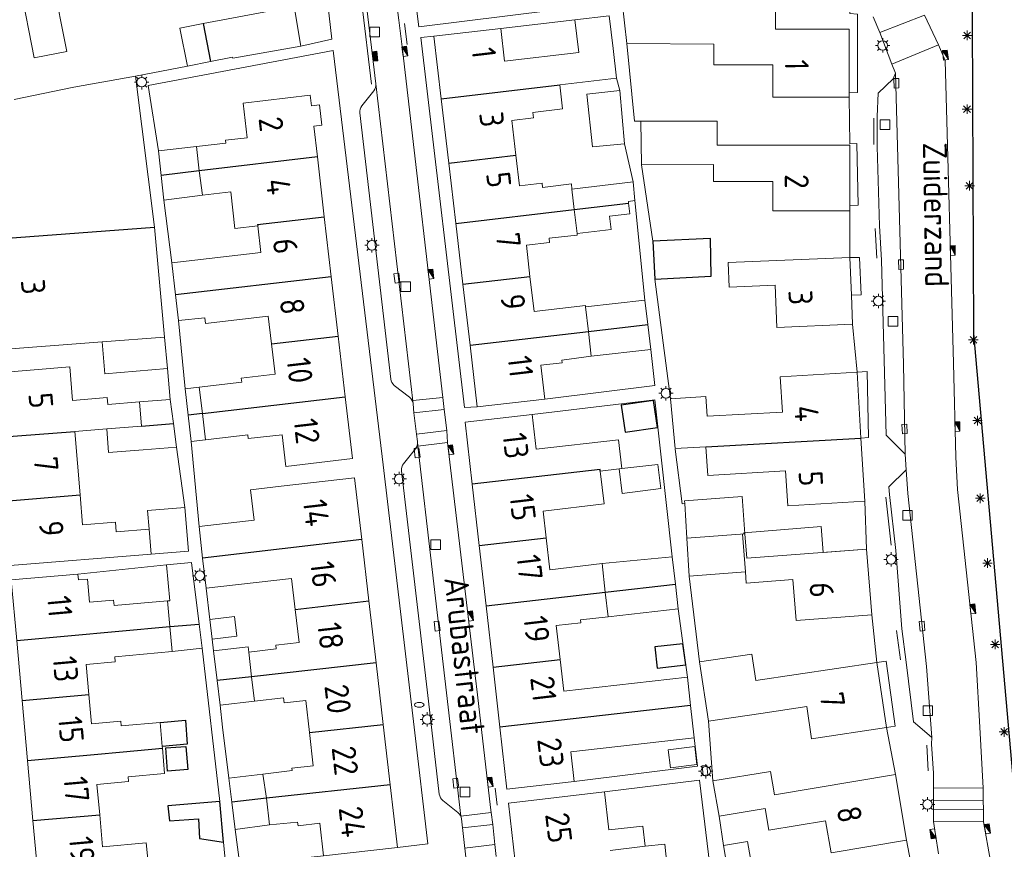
# Model space of a CAD drawing. Extents: x 168769 to 512904, y 516715 to 1559940.
# Tile 73 of 186: x 169200 to 169303, y 519737 to 519824. Entities that reach past the tile are written whole.
import ezdxf

# ---------------------------------------------------------------- set-up
doc = ezdxf.new("R2010")
doc.units = 0
doc.header["$MEASUREMENT"] = 0
doc.layers.get('0').update_dxf_attribs({"linetype": 'CONTINUOUS'})
for name, color, linetype, lineweight in [('B01_HOOFDGEBOUW', 10, 'CONTINUOUS', 0), ('B02_bijgebouw', 12, 'CONTINUOUS', 0), ('B07_scheidingsmuur', 14, 'CONTINUOUS', 25), ('Q04_wegmarkering', 7, 'CONTINUOUS', 0), ('Q21_LANTAARNPAAL', 7, 'CONTINUOUS', 18), ('Q23_kolk', 7, 'CONTINUOUS', 18), ('Q26_BOOM', 7, 'CONTINUOUS', 18), ('Q28_rioolput', 7, 'CONTINUOUS', 18), ('Q92_BRANDKRAAN', 7, 'CONTINUOUS', 0), ('Q96_STRAATKOLK', 7, 'CONTINUOUS', 0), ('Q97_TROTTOIRKOLK', 7, 'CONTINUOUS', 0), ('V00_kant_verharding', 252, 'CONTINUOUS', 0), ('V04_Kant_op_inrit', 254, 'CONTINUOUS', 13), ('V11_VERKEERSDREMPEL', 7, 'CONTINUOUS', 0)]:
    doc.layers.add(name, color=color, linetype=linetype, lineweight=lineweight)
for name, color, linetype in [('B14_dakrand_bijgebouw', 30, 'CONTINUOUS'), ('T20_TALUD', 34, 'CONTINUOUS'), ('Z02_Huisnummer', 253, 'CONTINUOUS'), ('Z06_STRAATNAAM', 7, 'CONTINUOUS')]:
    doc.layers.add(name, color=color, linetype=linetype)
doc.styles.add('ISOCP', font='isocp.shx', dxfattribs={"height": 1.8})

# ---------------------------------------------------------------- blocks, each defined once
blk = doc.blocks.new('Q21')
at = {"color": 0}
for points in [[(-1.5, 0), (-1, 0)], [(-1.06, 1.06), (-0.71, 0.71)], [(0, 1.5), (0, 1)], [(1.06, 1.06), (0.71, 0.71)], [(1.5, 0), (1, 0)], [(-1.06, -1.06), (-0.71, -0.71)], [(0, -1.5), (0, -1)], [(1.06, -1.06), (0.71, -0.71)]]:
    blk.add_lwpolyline(points, dxfattribs=at)
blk.add_circle((0, 0), 1, dxfattribs=at)
blk = doc.blocks.new('Q26')
at = {"color": 0}
for p, q in [((-1, 0), (1, 0)), ((-0.7, 0.7), (0.7, -0.7)), ((0.7, 0.7), (-0.7, -0.7)), ((0, 1), (0, -1))]:
    blk.add_line(p, q, dxfattribs=at)
blk = doc.blocks.new('Q28')
at = {"color": 0}
blk.add_lwpolyline([(1, 1), (1, -1), (-1, -1), (-1, 1)], close=True, dxfattribs=at)
blk = doc.blocks.new('Q23')
at = {"color": 0}
blk.add_lwpolyline([(0.99, -0.5), (-0.99, -0.5), (-0.99, 0.5), (0.99, 0.5), (0.99, -0.5)], dxfattribs=at)
blk = doc.blocks.new('Q97')
blk.add_hatch(color=256).paths.add_polyline_path([(-1, 1), (-1, 0), (1, 1)])
blk.add_line((1, 1), (-1, 0))
at = {"color": 0}
for points in [[(-1, 0), (-1, 1), (1, 1), (1, 0), (-1, 0)], [(0, 0.8), (0, 1)]]:
    blk.add_lwpolyline(points, dxfattribs=at)
blk = doc.blocks.new('Q96')
for p, q in [((-1, 0.88), (1, 0.88)), ((-1, 0.75), (1, 0.75)), ((-1, 0.63), (1, 0.63)), ((-1, 0.5), (1, 0.5)), ((-1, 0.38), (1, 0.38)), ((-1, 0.25), (1, 0.25)), ((-1, 0.12), (1, 0.12))]:
    blk.add_line(p, q)
at = {"color": 0}
blk.add_lwpolyline([(1, 1), (1, 0), (-1, 0), (-1, 1), (1, 1)], dxfattribs=at)
blk = doc.blocks.new('Q92')
at = {"color": 0}
blk.add_ellipse((0, 0), major_axis=(-0.991, 0), ratio=0.499983, start_param=1.570796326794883, end_param=7.853981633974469, dxfattribs=at)

msp = doc.modelspace()

# ---------------------------------------------------------------- linework, layer by layer
at = {"layer": 'B01_HOOFDGEBOUW'}
for points in [[(169203.12, 519828.22), (169202.13, 519828.02), (169200.88, 519834.35), (169192.48, 519832.69), (169193.77, 519826.16), (169199.77, 519827.35), (169201.23, 519819.98), (169204.62, 519820.65), (169203.12, 519828.22)], [(169275.09, 519826.99), (169278.69, 519827.34), (169278.67, 519822.97)], [(169262.65, 519825.81), (169263.15, 519821.47), (169272.23, 519821.4)], [(169257.73, 519823.97), (169261.3, 519824.39), (169261.71, 519820.96)], [(169258.13, 519820.54), (169257.73, 519823.97)], [(169249.98, 519823.06), (169242.99, 519822.25)], [(169242.99, 519822.25), (169243.76, 519815.71)], [(169249.98, 519823.06), (169250.38, 519819.64), (169258.13, 519820.54)], [(169286.39, 519816.34), (169286.38, 519822.97), (169278.67, 519822.97)], [(169278.4, 519819.26), (169272.23, 519819.26), (169272.23, 519821.4)], [(169261.71, 519820.96), (169262.07, 519817.87)], [(169278.4, 519819.26), (169278.4, 519815.87), (169286.39, 519815.88)], [(169205.35, 519816.93), (169211.8, 519818.07)], [(169211.8, 519818.07), (169213.8, 519802.29)], [(169251.13, 519813.45), (169253.41, 519813.72), (169253.34, 519814.27), (169256.44, 519814.64), (169256.14, 519817.18)], [(169256.14, 519817.18), (169262.07, 519817.87)], [(169205.35, 519816.93), (169199.11, 519815.64)], [(169230.06, 519816.08), (169223.05, 519815.24), (169223.48, 519811.64), (169221.21, 519811.37), (169221.23, 519811.07), (169218.17, 519810.72)], [(169230.06, 519816.08), (169230.19, 519814.96), (169231.04, 519815.06), (169231.29, 519812.94), (169230.43, 519812.84)], [(169286.39, 519815.88), (169286.39, 519816.34)], [(169243.76, 519815.71), (169244.54, 519808.98)], [(169251.13, 519813.45), (169251.55, 519809.81)], [(169264.6, 519813.37), (169272.59, 519813.37), (169272.59, 519810.85)], [(169264.69, 519808.79), (169264.6, 519813.37)], [(169230.81, 519809.63), (169230.43, 519812.84)], [(169273.62, 519810.85), (169272.59, 519810.85)], [(169273.62, 519810.85), (169286.45, 519810.85)], [(169286.45, 519810.85), (169286.45, 519804.52)], [(169218.17, 519810.72), (169218.47, 519808.17), (169218.79, 519805.63), (169221.75, 519805.98)], [(169251.55, 519809.81), (169251.93, 519806.62)], [(169231.53, 519803.38), (169230.81, 519809.63)], [(169244.54, 519808.98), (169245.28, 519802.7)], [(169273.62, 519807.06), (169272.21, 519807.06), (169272.19, 519808.84), (169264.69, 519808.79)], [(169257.35, 519806.8), (169254.34, 519806.44), (169254.29, 519806.89), (169251.93, 519806.62)], [(169257.35, 519806.8), (169257.41, 519806.27)], [(169278.39, 519807.06), (169273.62, 519807.06)], [(169278.39, 519807.06), (169278.39, 519804)], [(169224.57, 519802.41), (169222.2, 519802.13), (169221.75, 519805.98)], [(169257.66, 519804.12), (169257.41, 519806.27)], [(169257.66, 519804.12), (169257.95, 519801.64)], [(169286.45, 519803.99), (169278.39, 519804)], [(169286.45, 519804.52), (169286.45, 519803.99)], [(169232.26, 519797.1), (169231.53, 519803.38)], [(169245.28, 519802.7), (169246.02, 519796.32)], [(169214.83, 519790.78), (169213.8, 519802.29)], [(169224.57, 519802.41), (169224.9, 519799.63), (169215.6, 519798.54), (169215.99, 519795.22)], [(169255.03, 519801.12), (169257.97, 519801.46), (169257.95, 519801.64)], [(169255.03, 519801.12), (169255.08, 519800.67), (169252.65, 519800.39)], [(169252.65, 519800.39), (169253.03, 519797.13)], [(169286.47, 519799.11), (169273.73, 519798.58), (169273.84, 519796.02), (169278.66, 519796.21), (169278.84, 519791.81), (169286.75, 519792.14)], [(169286.47, 519799.11), (169286.63, 519795.17), (169286.75, 519792.14)], [(169232.98, 519790.9), (169232.26, 519797.1)], [(169253.03, 519797.13), (169253.46, 519793.46)], [(169246.02, 519796.32), (169246.77, 519789.94)], [(169215.99, 519795.22), (169216.31, 519792.52), (169219.04, 519792.79), (169219.11, 519792.2)], [(169258.82, 519794.09), (169253.46, 519793.46)], [(169258.83, 519793.94), (169258.82, 519794.09)], [(169258.83, 519793.94), (169259.13, 519791.39), (169259.43, 519788.79)], [(169219.11, 519792.2), (169225.68, 519792.97), (169226.02, 519790.09)], [(169196.92, 519789.44), (169208.33, 519790.31)], [(169208.33, 519790.31), (169214.83, 519790.78)], [(169233.72, 519784.55), (169232.98, 519790.9)], [(169226.02, 519790.09), (169226.39, 519786.92), (169222.86, 519786.51), (169222.93, 519786.08)], [(169246.77, 519789.94), (169247.52, 519783.49)], [(169254.57, 519784.32), (169254.16, 519787.85), (169256.38, 519788.11), (169256.35, 519788.37), (169259.43, 519788.79)], [(169205.21, 519784.18), (169204.93, 519787.7), (169197.03, 519787.03), (169197.58, 519780.34)], [(169287.21, 519787.13), (169279.19, 519786.65), (169279.41, 519782.94)], [(169287.21, 519787.13), (169287.62, 519780.24)], [(169222.93, 519786.08), (169218.47, 519785.55)], [(169218.47, 519785.55), (169218.79, 519782.79), (169219.11, 519780.04)], [(169205.21, 519784.18), (169208.84, 519784.48), (169208.9, 519783.76), (169212.22, 519784.03)], [(169223.54, 519780.56), (169223.56, 519780.18), (169227.14, 519780.58), (169227.53, 519777.28), (169234.47, 519778.09), (169233.72, 519784.55)], [(169247.52, 519783.49), (169254.57, 519784.32)], [(169271.53, 519782.54), (169271.41, 519784.57), (169267.72, 519784.35), (169268.19, 519779.15)], [(169212.22, 519784.03), (169212.42, 519781.48), (169208.8, 519781.19)], [(169253.26, 519782.7), (169246.25, 519781.9), (169246.99, 519775.43)], [(169253.26, 519782.7), (169253.68, 519779.07), (169262.27, 519780.05), (169262.61, 519777.05), (169262.34, 519777.02)], [(169279.41, 519782.94), (169271.53, 519782.54)], [(169208.8, 519781.19), (169205.48, 519780.91)], [(169205.48, 519780.91), (169206.02, 519774.3)], [(169223.54, 519780.56), (169219.11, 519780.04)], [(169287.62, 519780.24), (169288.02, 519773.65)], [(169271.42, 519779.31), (169268.19, 519779.15)], [(169271.42, 519779.31), (169271.6, 519776.34), (169279.74, 519776.82), (169279.96, 519773.17), (169288.02, 519773.65)], [(169262.34, 519777.02), (169260.38, 519776.79)], [(169235.44, 519769.63), (169234.69, 519776.08), (169227.01, 519775.2)], [(169260.38, 519776.79), (169260.78, 519773.35)], [(169227.01, 519775.2), (169223.83, 519774.83), (169224.2, 519771.65), (169218.45, 519770.98)], [(169246.99, 519775.43), (169247.72, 519769)], [(169206.27, 519771.16), (169206.02, 519774.3)], [(169254.73, 519769.81), (169254.41, 519772.61), (169260.78, 519773.35)], [(169206.27, 519771.16), (169209.71, 519771.44), (169209.79, 519770.44), (169213.23, 519770.72)], [(169213.44, 519768.09), (169213.23, 519770.72)], [(169218.81, 519767.7), (169218.45, 519770.98)], [(169254.73, 519769.81), (169255.12, 519766.48), (169260.58, 519767.11)], [(169275.49, 519770.21), (169269.42, 519769.76)], [(169269.42, 519769.76), (169269.67, 519765.8)], [(169275.69, 519767.68), (169275.49, 519770.21)], [(169236.19, 519763.22), (169235.44, 519769.63)], [(169247.72, 519769), (169248.44, 519762.69)], [(169288.21, 519768.64), (169275.69, 519767.68)], [(169288.74, 519761.75), (169288.21, 519768.64)], [(169198.69, 519766.92), (169213.44, 519768.09)], [(169218.81, 519767.7), (169219.18, 519764.53), (169228.12, 519765.57), (169228.49, 519762.33)], [(169260.58, 519767.11), (169260.9, 519764.13), (169261.19, 519761.54)], [(169205.78, 519766.02), (169198.81, 519765.41), (169199.39, 519759.09)], [(169215.13, 519763.21), (169209.57, 519762.74), (169209.52, 519763.29), (169206.99, 519763.08), (169206.77, 519765.49), (169205.83, 519765.41), (169205.78, 519766.02)], [(169269.67, 519765.8), (169275.54, 519766.26), (169275.63, 519765.06), (169280.5, 519765.44), (169280.83, 519761.15), (169288.74, 519761.75)], [(169215.62, 519757.92), (169215.38, 519760.53), (169215.13, 519763.21)], [(169236.94, 519756.75), (169236.19, 519763.22)], [(169248.44, 519762.69), (169249.17, 519756.29)], [(169228.49, 519762.33), (169228.89, 519758.87), (169226.46, 519758.59), (169226.5, 519758.22), (169223.64, 519757.87)], [(169258.3, 519761.22), (169261.19, 519761.54)], [(169258.33, 519760.92), (169255.78, 519760.63)], [(169256.18, 519757.09), (169255.78, 519760.63)], [(169258.3, 519761.22), (169258.33, 519760.92)], [(169199.39, 519759.09), (169199.96, 519752.8)], [(169206.92, 519753.43), (169206.64, 519756.56), (169209.69, 519756.83), (169209.64, 519757.37), (169215.62, 519757.92)], [(169223.64, 519757.87), (169223.94, 519755.29)], [(169276.63, 519754.88), (169276.21, 519757.65), (169270.75, 519756.83), (169271.68, 519750.63)], [(169237.69, 519750.3), (169236.94, 519756.75)], [(169249.17, 519756.29), (169249.88, 519750)], [(169256.56, 519753.78), (169256.18, 519757.09)], [(169289.28, 519756.78), (169276.63, 519754.88)], [(169290.28, 519749.97), (169289.28, 519756.78)], [(169223.94, 519755.29), (169224.24, 519752.72)], [(169269.81, 519752.28), (169269.48, 519755.24), (169256.56, 519753.78)], [(169214.37, 519750.52), (169210.3, 519750.17), (169210.27, 519750.63), (169207.2, 519750.36), (169206.92, 519753.43)], [(169199.96, 519752.8), (169200.52, 519746.52)], [(169224.24, 519752.72), (169227.27, 519753.07), (169227.34, 519752.56), (169229.59, 519752.81), (169229.97, 519749.45)], [(169269.81, 519752.28), (169270.2, 519748.91)], [(169282.46, 519748.79), (169281.95, 519752.18), (169277.14, 519751.45)], [(169277.14, 519751.45), (169271.68, 519750.63)], [(169214.37, 519750.52), (169214.59, 519748.01)], [(169238.42, 519743.99), (169237.69, 519750.3)], [(169229.97, 519749.45), (169230.37, 519745.98)], [(169249.88, 519750), (169250.62, 519743.55), (169257.63, 519744.35)], [(169282.46, 519748.79), (169290.28, 519749.97)], [(169270.2, 519748.91), (169257.28, 519747.43)], [(169214.61, 519747.82), (169214.59, 519748.01)], [(169214.61, 519747.82), (169214.85, 519745.16)], [(169257.63, 519744.35), (169257.28, 519747.43)], [(169200.52, 519746.52), (169201.09, 519740.25)], [(169230.37, 519745.98), (169228.14, 519745.72), (169228.17, 519745.47)], [(169211.04, 519744.82), (169214.85, 519745.16)], [(169228.17, 519745.47), (169225.12, 519745.11)], [(169225.79, 519739.79), (169225.49, 519742.58), (169225.12, 519745.11)], [(169278.59, 519742.94), (169278.16, 519745.38), (169272.13, 519744.4)], [(169291.24, 519745.07), (169278.59, 519742.94)], [(169292.39, 519738.21), (169291.24, 519745.07)], [(169207.77, 519744.02), (169211.08, 519744.32), (169211.04, 519744.82)], [(169208.06, 519740.85), (169207.77, 519744.02)], [(169239.19, 519737.44), (169238.42, 519743.99)], [(169272.13, 519744.4), (169272.79, 519740.71)], [(169250.77, 519742.07), (169260.82, 519743.24), (169261.28, 519739.27), (169264.81, 519739.68), (169265.06, 519737.56), (169261.41, 519737.13)], [(169250.77, 519742.07), (169251.49, 519735.95)], [(169208.63, 519734.6), (169208.62, 519734.76), (169213.19, 519735.18), (169212.93, 519737.91), (169208.36, 519737.52), (169208.06, 519740.85)], [(169272.79, 519740.71), (169277.62, 519741.52)], [(169277.62, 519741.52), (169278, 519739.24)], [(169201.09, 519740.25), (169201.66, 519733.96)], [(169225.79, 519739.79), (169228.75, 519740.09), (169228.79, 519739.72), (169231.06, 519739.99)], [(169231.06, 519739.99), (169231.45, 519736.57)], [(169278, 519739.24), (169283.92, 519740.23)], [(169284.49, 519736.88), (169283.92, 519740.23)], [(169280.2, 519733.72), (169279.75, 519736.3), (169276.18, 519735.69), (169275.77, 519738.08), (169273.24, 519737.65), (169274.1, 519732.67)], [(169284.49, 519736.88), (169292.39, 519738.21)], [(169231.45, 519736.57), (169239.19, 519737.44)]]:
    msp.add_lwpolyline(points, dxfattribs=at)
msp.add_lwpolyline([(169275.54, 519766.26), (169275.63, 519765.06), (169280.5, 519765.44), (169280.83, 519761.15), (169288.74, 519761.75), (169288.21, 519768.64), (169283.68, 519768.29), (169283.46, 519771), (169275.38, 519770.33), (169275.39, 519770.21), (169275.25, 519770.2), (169275.54, 519766.26)], close=True, dxfattribs=at)
at = {"layer": 'B02_bijgebouw'}
for points in [[(169218.89, 519823.56), (169228.39, 519825.36), (169229.07, 519821.21)], [(169217.24, 519819.1), (169216.42, 519823.09), (169218.89, 519823.56)], [(169229.07, 519821.21), (169221.96, 519819.96), (169221.93, 519820.06), (169219.64, 519819.59)], [(169219.64, 519819.59), (169217.24, 519819.1)], [(169262.41, 519816.56), (169262.92, 519810.99), (169259.55, 519810.69), (169258.97, 519816.2), (169262.41, 519816.56)], [(169218.17, 519810.72), (169214.19, 519810.28)], [(169214.19, 519810.28), (169214.48, 519807.69)], [(169214.77, 519805.12), (169214.48, 519807.69)], [(169263.8, 519807.02), (169257.41, 519806.27)], [(169263.34, 519804.78), (169263.32, 519804.97), (169264, 519805.06), (169263.8, 519807.02)], [(169214.77, 519805.12), (169218.79, 519805.63)], [(169257.95, 519801.64), (169261.51, 519802.03), (169261.35, 519803.42), (169263.48, 519803.67), (169263.34, 519804.78)], [(169258.83, 519793.94), (169265.03, 519794.66)], [(169265.03, 519794.66), (169265.34, 519792.12)], [(169265.34, 519792.12), (169265.66, 519789.51)], [(169208.59, 519786.95), (169208.33, 519790.31)], [(169215.13, 519787.51), (169214.83, 519790.78)], [(169259.43, 519788.79), (169265.66, 519789.51)], [(169208.59, 519786.95), (169215.13, 519787.51)], [(169218.47, 519785.55), (169217, 519785.38)], [(169217.31, 519782.62), (169217, 519785.38)], [(169212.22, 519784.03), (169215.43, 519784.28)], [(169215.43, 519784.28), (169215.76, 519781.75)], [(169217.62, 519779.89), (169217.31, 519782.62)], [(169208.8, 519781.19), (169208.98, 519778.73), (169212.61, 519779.01)], [(169215.76, 519781.75), (169216.08, 519779.29)], [(169219.11, 519780.04), (169217.62, 519779.89)], [(169212.61, 519779.01), (169216.08, 519779.29)], [(169262.34, 519777.02), (169262.67, 519774.44)], [(169266.38, 519777.48), (169262.61, 519777.05)], [(169266.38, 519777.48), (169266.7, 519774.96)], [(169262.67, 519774.44), (169266.7, 519774.96)], [(169269.18, 519773.66), (169275.19, 519774.12)], [(169275.49, 519770.21), (169275.19, 519774.12)], [(169213.23, 519770.72), (169213.07, 519772.68), (169216.97, 519772.99)], [(169213.44, 519768.09), (169217.33, 519768.4), (169216.97, 519772.99)], [(169269.2, 519773.4), (169269.18, 519773.66)], [(169269.2, 519773.4), (169269.42, 519769.76)], [(169260.58, 519767.11), (169267.9, 519767.84), (169268.23, 519764.98)], [(169215.04, 519767), (169217.65, 519767.23)], [(169215.13, 519763.21), (169215.4, 519763.23), (169215.04, 519767)], [(169217.65, 519767.23), (169218.45, 519760.8)], [(169268.23, 519764.98), (169268.53, 519762.39)], [(169219.58, 519761.26), (169222.16, 519761.57), (169222.4, 519759.54), (169219.82, 519759.23), (169219.58, 519761.26)], [(169261.19, 519761.54), (169268.53, 519762.39)], [(169218.45, 519760.8), (169218.76, 519758.28)], [(169223.64, 519757.87), (169223.57, 519758.43), (169219.97, 519757.99)], [(169215.62, 519757.92), (169218.76, 519758.28)], [(169220.34, 519754.88), (169219.97, 519757.99)], [(169220.64, 519752.31), (169220.34, 519754.88)], [(169224.24, 519752.72), (169220.64, 519752.31)], [(169270.48, 519746.11), (169267.7, 519745.76), (169267.47, 519747.66), (169270.25, 519747.99), (169270.48, 519746.11)], [(169225.12, 519745.11), (169221.57, 519744.68)], [(169221.87, 519742.18), (169221.57, 519744.68)], [(169222.22, 519739.33), (169221.87, 519742.18)], [(169225.79, 519739.79), (169222.22, 519739.33)], [(169265.06, 519737.56), (169267.11, 519737.8), (169267.34, 519735.76)]]:
    msp.add_lwpolyline(points, dxfattribs=at)
at = {"layer": 'B07_scheidingsmuur'}
for points in [[(169218.89, 519823.56), (169219.64, 519819.59)], [(169243.76, 519815.71), (169256.14, 519817.18)], [(169244.54, 519808.98), (169251.55, 519809.81)], [(169230.81, 519809.63), (169218.47, 519808.17)], [(169218.47, 519808.17), (169214.48, 519807.69)], [(169245.28, 519802.67), (169257.66, 519804.12), (169263.34, 519804.78)], [(169224.55, 519802.56), (169231.53, 519803.38)], [(169192.82, 519800.72), (169213.8, 519802.29)], [(169224.55, 519802.56), (169224.57, 519802.41)], [(169232.26, 519797.1), (169215.99, 519795.22)], [(169246.02, 519796.32), (169253.03, 519797.13)], [(169246.77, 519789.94), (169259.13, 519791.39), (169265.34, 519792.12)], [(169226.02, 519790.09), (169232.98, 519790.9)], [(169218.79, 519782.79), (169233.72, 519784.55)], [(169218.79, 519782.79), (169217.31, 519782.62)], [(169212.42, 519781.48), (169215.76, 519781.75)], [(169197.58, 519780.34), (169205.48, 519780.91)], [(169271.42, 519779.31), (169287.62, 519780.24)], [(169260.36, 519776.95), (169246.99, 519775.43)], [(169260.38, 519776.79), (169260.36, 519776.95)], [(169198.13, 519773.65), (169206.02, 519774.3)], [(169247.72, 519769), (169254.73, 519769.81)], [(169235.44, 519769.63), (169218.81, 519767.7)], [(169260.9, 519764.13), (169268.23, 519764.98)], [(169248.44, 519762.69), (169260.9, 519764.13)], [(169228.49, 519762.33), (169236.19, 519763.22)], [(169199.39, 519759.09), (169215.38, 519760.53)], [(169215.38, 519760.53), (169218.45, 519760.8)], [(169236.94, 519756.75), (169223.94, 519755.29)], [(169249.17, 519756.29), (169256.18, 519757.09)], [(169223.94, 519755.29), (169220.34, 519754.88)], [(169199.96, 519752.8), (169206.92, 519753.43)], [(169269.81, 519752.28), (169249.88, 519750)], [(169229.97, 519749.45), (169237.69, 519750.3)], [(169200.52, 519746.52), (169207.49, 519747.16)], [(169207.49, 519747.16), (169210.51, 519747.44)], [(169210.51, 519747.44), (169214.61, 519747.82)], [(169238.42, 519743.99), (169225.49, 519742.58)], [(169225.49, 519742.58), (169221.87, 519742.18)], [(169201.09, 519740.25), (169208.06, 519740.85)]]:
    msp.add_lwpolyline(points, dxfattribs=at)
at = {"layer": 'B14_dakrand_bijgebouw'}
for points in [[(169266.06, 519796.84), (169271.98, 519797.16), (169271.88, 519801.1), (169265.87, 519800.83)], [(169265.87, 519800.83), (169266.06, 519796.84)], [(169265.95, 519784.16), (169262.56, 519783.66), (169262.98, 519780.85), (169266.37, 519781.35), (169265.95, 519784.16)], [(169269.01, 519758.74), (169266.06, 519758.41), (169266.31, 519756.19), (169269.31, 519756.53), (169269.01, 519758.74)], [(169217.08, 519748), (169217.26, 519745.59), (169215.15, 519745.43), (169214.96, 519747.84), (169217.08, 519748)], [(169220.6, 519742.25), (169215.17, 519741.81), (169215.35, 519740.22), (169218.37, 519740.43), (169218.5, 519738.38), (169220.99, 519738)], [(169220.99, 519738), (169220.6, 519742.25)]]:
    msp.add_lwpolyline(points, dxfattribs=at)
at = {"layer": 'B14_dakrand_bijgebouw', "flags": 128}
msp.add_lwpolyline([(169214.37, 519750.52), (169217.04, 519750.74), (169217.21, 519748.25), (169214.59, 519748.01)], dxfattribs=at)
at = {"layer": 'Q04_wegmarkering'}
for points in [[(169292.25, 519778.57), (169292.08, 519787.93), (169291.24, 519818.38)], [(169236.92, 519817.27), (169240.81, 519783.83)], [(169245.79, 519740.72), (169241.32, 519779.4)], [(169295.04, 519748.94), (169294.48, 519756.36), (169292.52, 519774.44), (169292.34, 519776.92)]]:
    msp.add_lwpolyline(points, dxfattribs=at)
at = {"layer": 'T20_TALUD'}
for points in [[(169299.17, 519840.53), (169299.37, 519791.16)], [(169299.37, 519791.16), (169303.8, 519741.17), (169308.5, 519719.98), (169309.97, 519712.38), (169313, 519708.23), (169317.09, 519707.13), (169320.5, 519706.88), (169330.76, 519712.51), (169332.08, 519715.32), (169331.58, 519728.72), (169328.34, 519754.01), (169326.61, 519765.03), (169325.55, 519775.6), (169324.55, 519798.11), (169324.17, 519811.54), (169323.22, 519825.87)]]:
    msp.add_lwpolyline(points, dxfattribs=at)
at = {"layer": 'V00_kant_verharding'}
for points in [[(169286.39, 519816.34), (169287.24, 519816.36), (169287.25, 519824.55), (169286.46, 519824.61), (169286.9, 519846.25), (169285.99, 519846.97), (169268.04, 519845.7)], [(169259.96, 519825.54), (169241.43, 519823.22), (169239.05, 519842.18), (169239.44, 519842.96), (169241.7, 519843.58)], [(169229.07, 519821.21), (169232.32, 519821.93), (169230.12, 519841.19), (169229.42, 519842.17), (169227.97, 519842.41), (169213.22, 519839.5), (169192.71, 519835.38), (169192.32, 519835.3), (169191.3, 519835.17), (169190.11, 519834.21), (169189.99, 519832.82), (169190.79, 519825.68), (169191.33, 519818.54)], [(169238.95, 519826.94), (169239.33, 519823.91)], [(169235.91, 519825.74), (169236.92, 519817.27)], [(169289.6, 519822.63), (169288.91, 519824.28)], [(169294.27, 519824.45), (169295.73, 519821.33)], [(169239.33, 519823.91), (169239.69, 519820.84)], [(169257.73, 519823.97), (169249.98, 519823.06)], [(169246.2, 519783.45), (169241.61, 519822.1), (169242.99, 519822.25)], [(169290.86, 519819.33), (169289.6, 519822.63)], [(169264.6, 519813.37), (169263.95, 519813.36), (169263.15, 519821.47)], [(169300.4, 519743.65), (169300.05, 519750), (169299.66, 519756.79), (169297.7, 519774.85), (169297.53, 519778.24), (169297.28, 519788.06), (169296.43, 519819.71), (169295.73, 519821.33)], [(169213.14, 519817.11), (169232.47, 519820.75), (169236.01, 519791.32), (169237.7, 519777.44), (169240.93, 519750), (169242.36, 519737.81), (169239.19, 519737.44)], [(169239.69, 519820.84), (169243.91, 519784.49)], [(169217.24, 519819.1), (169211.8, 519818.07)], [(169289.31, 519813.84), (169289.43, 519816.3), (169290.98, 519817.8), (169291.24, 519818.38), (169290.86, 519819.33)], [(169213.14, 519817.11), (169214.19, 519810.28)], [(169262.07, 519817.87), (169262.41, 519816.56)], [(169286.45, 519811.01), (169286.39, 519815.88)], [(169289.3, 519810.7), (169289.31, 519813.84)], [(169262.92, 519810.99), (169263.8, 519807.02)], [(169286.45, 519804.52), (169287.32, 519804.59), (169287.17, 519811.02), (169286.45, 519811.01)], [(169289.57, 519802.42), (169289.3, 519810.7)], [(169264.69, 519808.79), (169265.87, 519800.83)], [(169214.77, 519805.12), (169215.6, 519798.54)], [(169264, 519805.06), (169265.03, 519794.66)], [(169286.45, 519803.99), (169286.47, 519799.11)], [(169289.57, 519802.42), (169289.78, 519798.85)], [(169286.47, 519799.11), (169287.47, 519799.11), (169287.65, 519795.22), (169286.63, 519795.17)], [(169290.61, 519774.35), (169290.53, 519775.13), (169292.34, 519776.92), (169292.25, 519778.57), (169290.24, 519780.55), (169289.78, 519798.85)], [(169266.06, 519796.84), (169267.72, 519784.35)], [(169216.31, 519792.52), (169217, 519785.38)], [(169287.21, 519787.13), (169286.75, 519792.14)], [(169265.66, 519789.51), (169266.09, 519785.74)], [(169215.13, 519787.51), (169215.43, 519784.28)], [(169287.21, 519787.13), (169288.26, 519787.19)], [(169288.26, 519787.19), (169288.42, 519780.28)], [(169266.09, 519785.74), (169254.57, 519784.32)], [(169244.07, 519783.24), (169243.91, 519784.49)], [(169253.26, 519782.7), (169266.09, 519784.24), (169267.9, 519767.84)], [(169240.81, 519783.83), (169240.9, 519782.87)], [(169244.07, 519783.24), (169244.34, 519781.03)], [(169246.2, 519783.45), (169247.52, 519783.49)], [(169240.9, 519782.87), (169241.17, 519780.63)], [(169244.34, 519781.03), (169244.42, 519779.78)], [(169241.17, 519780.63), (169241.26, 519779.87)], [(169287.62, 519780.24), (169288.42, 519780.28)], [(169216.08, 519779.29), (169216.97, 519772.99)], [(169218.45, 519770.98), (169217.62, 519779.89)], [(169244.42, 519779.78), (169247.3, 519755.42)], [(169268.19, 519779.07), (169268.92, 519773.38), (169269.2, 519773.4)], [(169239.61, 519776.82), (169242.42, 519752.74)], [(169290.61, 519774.35), (169291.27, 519768.48)], [(169288.21, 519768.64), (169288.02, 519773.65)], [(169291.88, 519760.29), (169291.27, 519768.48)], [(169205.78, 519766.02), (169215.04, 519767)], [(169270.75, 519756.83), (169269.67, 519765.8)], [(169219.18, 519764.53), (169219.58, 519761.26)], [(169269.48, 519755.24), (169268.53, 519762.39)], [(169289.28, 519756.78), (169288.74, 519761.75)], [(169291.88, 519760.29), (169292.35, 519756.81)], [(169219.82, 519759.23), (169219.97, 519757.99)], [(169220.6, 519742.25), (169218.76, 519758.28)], [(169289.28, 519756.78), (169290.25, 519756.92)], [(169290.28, 519749.97), (169291.2, 519750.13), (169290.25, 519756.92)], [(169295.2, 519743.68), (169295.19, 519745.2), (169294.98, 519748.23), (169295.04, 519748.94), (169293.78, 519750), (169293.12, 519750.56), (169292.35, 519756.81)], [(169247.3, 519755.42), (169247.53, 519753.41)], [(169247.53, 519753.41), (169248.64, 519744.01)], [(169221.57, 519744.68), (169220.89, 519750), (169220.64, 519752.31)], [(169272.13, 519744.4), (169271.68, 519750.63)], [(169291.24, 519745.07), (169290.28, 519749.97)], [(169270.55, 519745.93), (169270.2, 519748.91)], [(169257.63, 519744.35), (169270.55, 519745.93)], [(169248.64, 519744.01), (169248.94, 519741.33)], [(169260.82, 519743.24), (169270.74, 519744.46)], [(169270.74, 519744.46), (169274.41, 519714.27)], [(169295.21, 519740.15), (169295.2, 519743.68)], [(169300.4, 519743.65), (169300.42, 519740.12)], [(169248.97, 519741.1), (169248.94, 519741.33)], [(169249.13, 519739.84), (169248.97, 519741.1)], [(169249.13, 519739.84), (169249.36, 519737.75)], [(169273.24, 519737.65), (169272.79, 519740.71)], [(169295.71, 519736.76), (169295.41, 519738.78), (169295.21, 519740.15)], [(169309.39, 519700.14), (169307.02, 519708.38), (169305.78, 519710.31), (169305.24, 519712.86), (169306.82, 519715.05), (169306.84, 519715.93), (169303.43, 519734.44), (169301.15, 519736.02), (169300.42, 519740.12)], [(169231.45, 519736.57), (169222.7, 519735.62), (169222.22, 519739.33)], [(169220.99, 519738), (169221.2, 519735.79)], [(169249.5, 519736.49), (169249.36, 519737.75)], [(169293.3, 519733.27), (169292.39, 519738.21)]]:
    msp.add_lwpolyline(points, dxfattribs=at)
for points in [[(169240.81, 519783.83, 0.201646), (169240.44, 519784.51), (169238.85, 519785.74, -0.199753), (169238.5, 519786.41), (169235.25, 519814.22, -0.188641), (169235.45, 519814.96), (169236.71, 519816.53, 0.21529), (169236.92, 519817.27)], [(169239.61, 519776.82, -0.211011), (169239.81, 519777.56), (169241.07, 519779.11, 0.212451), (169241.26, 519779.87)], [(169242.42, 519752.74), (169243.55, 519743.02, 0.198032), (169243.92, 519742.34), (169245.49, 519741.09, -0.222793), (169245.87, 519740.42), (169246.33, 519736.43)]]:
    msp.add_lwpolyline(points, format="xyb", dxfattribs=at)
at = {"layer": 'V04_Kant_op_inrit'}
for points in [[(169236.48, 519817.22), (169235.44, 519825.68)], [(169240.2, 519821.39), (169239.93, 519823.58)], [(169288.95, 519813.68), (169288.95, 519810.93)], [(169289.1, 519802.16), (169289.28, 519799.04)], [(169290.77, 519769.05), (169290.23, 519774.07)], [(169291.76, 519757.04), (169291.34, 519760.11)], [(169294.51, 519748.14), (169294.64, 519745.46)], [(169249.38, 519743.65), (169249.61, 519741.88)]]:
    msp.add_lwpolyline(points, dxfattribs=at)
at = {"layer": 'V11_VERKEERSDREMPEL'}
for points in [[(169289.6, 519822.63), (169294.27, 519824.45)], [(169295.73, 519821.33), (169290.86, 519819.33)], [(169243.91, 519784.49), (169240.78, 519784.15), (169240.81, 519783.83)], [(169240.9, 519782.87), (169244.07, 519783.24)], [(169244.34, 519781.03), (169241.17, 519780.63)], [(169241.26, 519779.87), (169241.32, 519779.4), (169244.42, 519779.78)], [(169295.2, 519743.68), (169300.4, 519743.65)], [(169295.2, 519742.38), (169300.41, 519742.35)], [(169248.97, 519741.1), (169245.79, 519740.72)], [(169300.41, 519741.42), (169295.2, 519741.45)], [(169245.98, 519739.49), (169249.13, 519739.84)], [(169300.42, 519740.12), (169295.21, 519740.15)], [(169249.36, 519737.75), (169246.2, 519737.38)]]:
    msp.add_lwpolyline(points, dxfattribs=at)

# ---------------------------------------------------------------- block references
at = {"layer": 'Q21_LANTAARNPAAL', "xscale": 0.5, "yscale": 0.5}
for p in [(169289.89, 519821.28), (169212.45, 519817.44), (169236.51, 519800.39), (169289.44, 519794.56), (169267.24, 519784.92), (169239.36, 519775.96), (169290.77, 519767.55), (169218.52, 519765.85), (169242.3, 519750.82), (169271.4, 519745.41), (169294.57, 519741.94)]:
    msp.add_blockref('Q21', p, dxfattribs=at)
at = {"layer": 'Q23_kolk'}
for p, xscale, yscale, rotation in [((169291.33, 519817.33), 0.5, 0.5, 271.4213329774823), ((169291.81, 519798.37), 0.4999999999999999, 0.4999999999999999, 271.2060487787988), ((169239.12, 519796.95), 0.4999999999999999, 0.4999999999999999, 276.9112271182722), ((169292.18, 519781.18), 0.5, 0.5, 273.6650316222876), ((169241.23, 519778.69), 0.4999999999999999, 0.4999999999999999, 276.6922205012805), ((169243.32, 519760.59), 0.4999999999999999, 0.4999999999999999, 277.1677504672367), ((169294.01, 519760.58), 0.4999999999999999, 0.4999999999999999, 275.6077436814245), ((169271.33, 519745.5), 0.5, 0.5, 276.0833896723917), ((169245.27, 519744.17), 0.5, 0.5, 277.3441093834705)]:
    msp.add_blockref('Q23', p, dxfattribs=dict(at, xscale=xscale, yscale=yscale, rotation=rotation))
at = {"layer": 'Q26_BOOM', "xscale": 0.5, "yscale": 0.5}
for p in [(169298.73, 519822.33), (169298.7, 519814.62), (169298.97, 519806.62), (169299.37, 519790.52), (169299.8, 519782.06), (169300.08, 519773.94), (169300.84, 519767.17), (169301.64, 519758.67), (169302.57, 519749.52)]:
    msp.add_blockref('Q26', p, dxfattribs=at)
at = {"layer": 'Q28_rioolput', "xscale": 0.5, "yscale": 0.5}
for p in [(169236.8, 519822.69), (169290.13, 519813), (169240.04, 519796.07), (169290.96, 519792.44), (169292.48, 519772.15), (169243.17, 519769.09), (169294.61, 519751.75), (169246.24, 519743.25)]:
    msp.add_blockref('Q28', p, dxfattribs=at)
at = {"layer": 'Q92_BRANDKRAAN', "xscale": 0.5, "yscale": 0.5}
msp.add_blockref('Q92', (169241.46, 519752.35), dxfattribs=at)
at = {"layer": 'Q96_STRAATKOLK', "xscale": 0.5, "yscale": 0.5, "rotation": 276.7619044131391}
msp.add_blockref('Q96', (169236.58, 519820.12), dxfattribs=at)
at = {"layer": 'Q97_TROTTOIRKOLK'}
for p, xscale, yscale, rotation in [((169239.71, 519820.63), 0.4999999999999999, 0.4999999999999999, 277.8680343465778), ((169296.2, 519820.25), 0.5, 0.5, 276.5638349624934), ((169296.96, 519799.84), 0.4999999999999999, 0.4999999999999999, 271.5504846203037), ((169242.42, 519797.35), 0.4999999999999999, 0.4999999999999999, 276.6922205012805), ((169297.45, 519781.43), 0.4999999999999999, 0.4999999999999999, 271.4213329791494), ((169244.51, 519778.98), 0.4999999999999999, 0.4999999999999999, 277.0822742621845), ((169299.06, 519762.35), 0.5, 0.5, 276.2164840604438), ((169246.57, 519761.61), 0.4999999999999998, 0.4999999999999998, 276.606637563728), ((169248.61, 519744.25), 0.5, 0.5, 276.6494327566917), ((169300.59, 519739.35), 0.5, 0.5, 279.6110868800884), ((169295.39, 519738.9), 0.4999999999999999, 0.4999999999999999, 98.38593977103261)]:
    msp.add_blockref('Q97', p, dxfattribs=dict(at, xscale=xscale, yscale=yscale, rotation=rotation))

# ---------------------------------------------------------------- texts
at = {"layer": 'Z02_Huisnummer', "style": 'ISOCP'}
for s, rotation, p in [('1', 276.6211, (169246.91, 519820.92)), ('1', 270.1732, (169279.66, 519819.81)), ('3', 276.6205, (169247.7, 519814.19)), ('2', 276.6262, (169224.65, 519813.67)), ('5', 276.6211, (169248.43, 519807.91)), ('4', 276.6268, (169225.4, 519807.22)), ('2', 270, (169279.66, 519807.84)), ('7', 276.6211, (169249.44, 519801.56)), ('6', 276.6268, (169226.13, 519800.97)), ('3', 275.0948, (169199.8, 519796.72)), ('3', 272.3655, (169280.02, 519795.67)), ('8', 276.6262, (169226.85, 519794.7)), ('9', 276.6211, (169249.92, 519795.15)), ('10', 276.6262, (169227.57, 519788.49)), ('11', 276.6268, (169250.67, 519788.7)), ('5', 275.0948, (169200.6, 519784.87)), ('4', 272, (169280.66, 519783.6)), ('12', 276.6262, (169228.31, 519782.14)), ('13', 276.6211, (169250.14, 519780.64)), ('7', 275.0948, (169201.15, 519778.19)), ('5', 272, (169281.1, 519776.78)), ('15', 276.6211, (169250.87, 519774.21)), ('14', 276.6262, (169229.28, 519773.68)), ('9', 275.0948, (169201.7, 519771.49)), ('17', 276.6211, (169251.59, 519767.9)), ('16', 276.6268, (169230.04, 519767.22)), ('6', 272, (169282.24, 519765.13)), ('6', 272, (169282.24, 519765.13)), ('11', 275.0943, (169202.55, 519763.65)), ('18', 276.6262, (169230.78, 519760.81)), ('19', 276.6211, (169252.32, 519761.5)), ('13', 275.0943, (169203.13, 519757.33)), ('21', 276.6211, (169253.04, 519755.21)), ('20', 276.6268, (169231.54, 519754.34)), ('7', 279.7793, (169283.28, 519753.42)), ('15', 275.0943, (169203.7, 519751.04)), ('23', 276.6211, (169253.77, 519748.76)), ('22', 276.6268, (169232.29, 519747.89)), ('17', 275.0943, (169204.27, 519744.75)), ('24', 276.6262, (169233.02, 519741.59)), ('25', 277, (169254.6, 519740.92)), ('8', 280, (169285.04, 519741.52)), ('19', 275.0943, (169204.83, 519738.49))]:
    msp.add_text(s, height=2.5, rotation=rotation, dxfattribs=at).set_placement(p)
at = {"layer": 'Z06_STRAATNAAM', "style": 'ISOCP'}
for s, rotation, p in [('Zuiderzand', 270.9729, (169294.08, 519811.13)), ('Arubastraat', 276.2636, (169244.06, 519765.6))]:
    msp.add_text(s, height=2.5, rotation=rotation, dxfattribs=at).set_placement(p)

doc.saveas('drawing.dxf')
